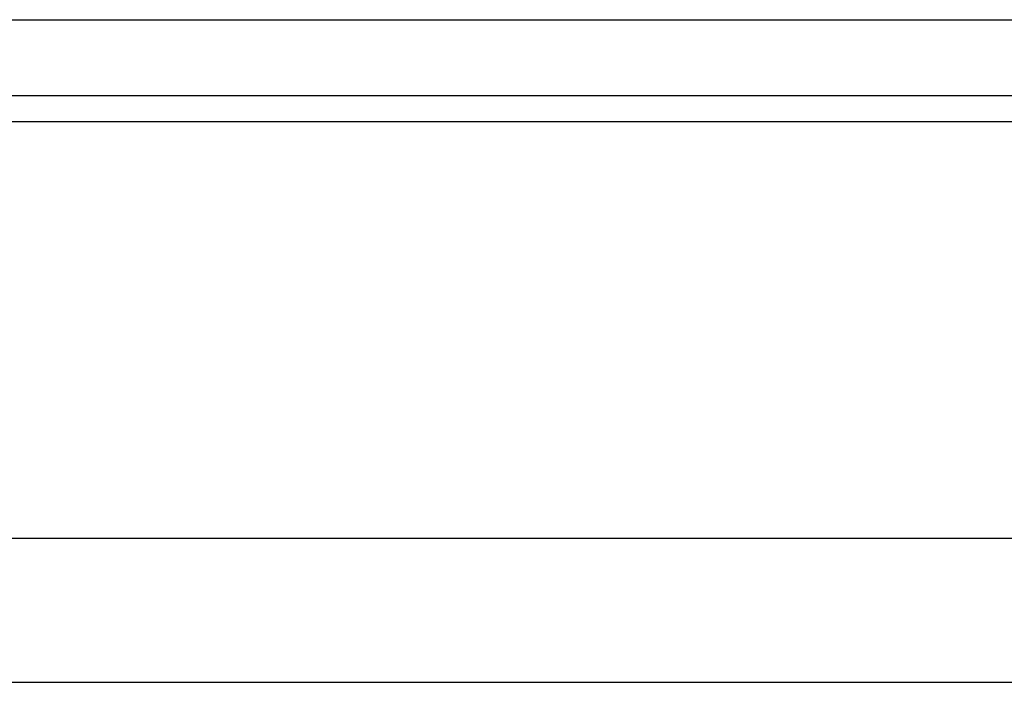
# Model space of a CAD drawing. Header units: millimetres. Extents: x 773 to 1041, y 95 to 192.
# Tile 44 of 50: x 984.15 to 990.99, y 111.81 to 116.41. Entities that reach past the tile are written whole.
import ezdxf

# ---------------------------------------------------------------- set-up
doc = ezdxf.new("R2010")
doc.units = ezdxf.units.MM
doc.header["$LTSCALE"] = 0.15
doc.layers.add('OUT', color=3, linetype='CONTINUOUS')

msp = doc.modelspace()

# ---------------------------------------------------------------- linework, layer by layer
at = {"layer": 'OUT', "color": 0}
for p, q in [((963.4653, 116.4101), (991.2653, 116.4101)), ((911.0853, 115.8833), (1041.3653, 115.8833)), ((911.0805, 115.7032), (1041.3653, 115.7032)), ((910.5174, 112.81), (1041.3653, 112.81)), ((876.3653, 111.8101), (1041.3653, 111.8101))]:
    msp.add_line(p, q, dxfattribs=at)

doc.saveas('drawing.dxf')
